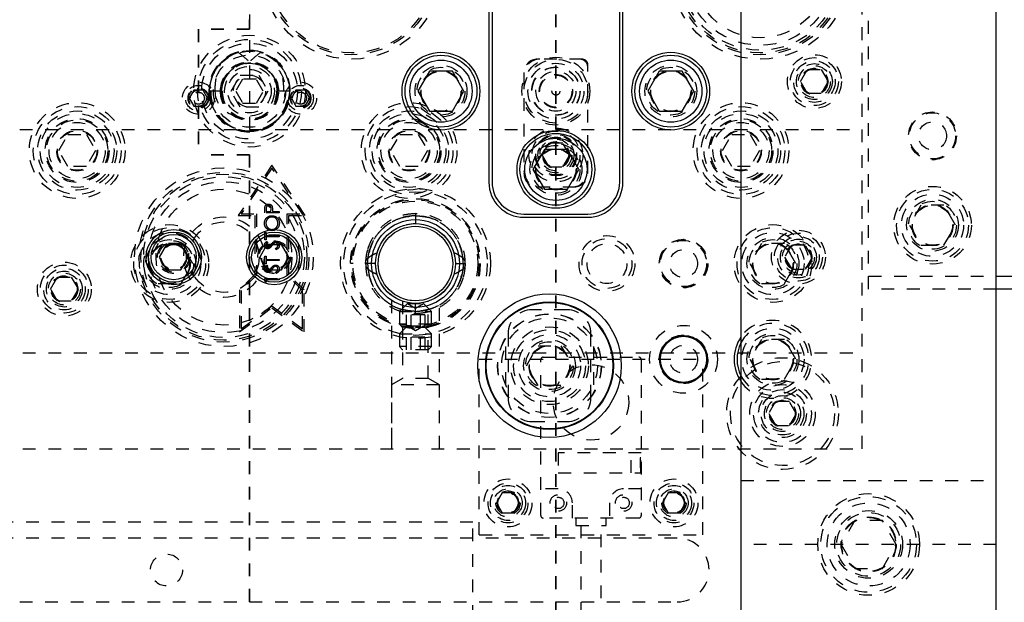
# Model space of a CAD drawing. Header units: inches. Extents: x 1772 to 2706, y -534 to -52.
# Tile 67 of 256: x 1911.48 to 1919.19, y -502.8 to -498.24. Entities that reach past the tile are written whole.
import ezdxf

# ---------------------------------------------------------------- set-up
doc = ezdxf.new("R2010")
doc.units = ezdxf.units.IN
doc.header["$LTSCALE"] = 0.5
doc.header["$MEASUREMENT"] = 0
doc.linetypes.add('HIDDEN', pattern=[0.225, 0.15, -0.075])
doc.linetypes.add('PHANTOM', pattern=[0.25, 0.125, -0.025, 0.025, -0.025, 0.025, -0.025])
doc.layers.add('SID-M-H', color=4, linetype='HIDDEN')
doc.layers.add('SID-M-S', color=105, linetype='Continuous')

msp = doc.modelspace()

# ---------------------------------------------------------------- linework, layer by layer
at = {"color": 7, "linetype": 'PHANTOM', "lineweight": 35}
for p, q in [((1913.27841, -486.04018), (1913.27841, -498.31653)), ((1915.67841, -495.60046), (1915.67841, -509.66186)), ((1913.27841, -498.31653), (1912.87841, -498.31653)), ((1912.87841, -498.31653), (1912.87841, -499.29978)), ((1913.27841, -499.29978), (1912.87841, -499.29978)), ((1913.27841, -499.29978), (1913.27841, -509.66186))]:
    msp.add_line(p, q, dxfattribs=at)
at = {"layer": 'SID-M-H'}
for p, q in [((1918.07841, -501.60102), (1918.07841, -494.10102)), ((1918.12841, -500.35102), (1918.12841, -495.35102)), ((1913.27841, -496.60102), (1913.27841, -499.10102)), ((1915.67841, -499.10102), (1915.67841, -496.60102)), ((1913.52943, -498.61242), (1913.4975, -498.57612)), ((1913.53952, -498.62666), (1913.52943, -498.61242)), ((1915.88591, -498.55102), (1915.53341, -498.55102)), ((1915.92841, -499.44602), (1915.92841, -498.59352)), ((1913.13407, -498.80102), (1913.20624, -498.67602)), ((1913.20624, -498.67602), (1913.35058, -498.67602)), ((1913.35058, -498.67602), (1913.42274, -498.80102)), ((1913.43671, -498.64955), (1913.44008, -498.65827)), ((1915.42841, -498.65602), (1915.42841, -499.44602)), ((1917.59515, -498.72602), (1917.64928, -498.63227)), ((1917.64928, -498.63227), (1917.75753, -498.63227)), ((1917.75753, -498.63227), (1917.81166, -498.72602)), ((1913.22428, -498.70727), (1913.17015, -498.80102)), ((1913.33253, -498.70727), (1913.22428, -498.70727)), ((1913.38666, -498.80102), (1913.33253, -498.70727)), ((1917.64928, -498.81977), (1917.59515, -498.72602)), ((1917.81166, -498.72602), (1917.75753, -498.81977)), ((1912.84232, -498.79352), (1912.80624, -498.85602)), ((1912.91449, -498.79352), (1912.84232, -498.79352)), ((1912.95058, -498.85602), (1912.91449, -498.79352)), ((1913.06456, -498.80102), (1912.95918, -498.80102)), ((1913.20624, -498.92602), (1913.13407, -498.80102)), ((1913.17015, -498.80102), (1913.22428, -498.89477)), ((1913.33253, -498.89477), (1913.38666, -498.80102)), ((1913.42274, -498.80102), (1913.35058, -498.92602)), ((1913.59763, -498.80102), (1913.49225, -498.80102)), ((1913.59238, -498.80102), (1913.59094, -498.77094)), ((1913.64232, -498.79352), (1913.60624, -498.85602)), ((1913.71449, -498.79352), (1913.64232, -498.79352)), ((1913.75058, -498.85602), (1913.71449, -498.79352)), ((1917.75753, -498.81977), (1917.64928, -498.81977)), ((1912.80624, -498.85602), (1912.84232, -498.91852)), ((1912.84232, -498.91852), (1912.91449, -498.91852)), ((1912.91449, -498.91852), (1912.95058, -498.85602)), ((1913.22428, -498.89477), (1913.33253, -498.89477)), ((1913.60624, -498.85602), (1913.64232, -498.91852)), ((1913.64232, -498.91852), (1913.71449, -498.91852)), ((1913.71449, -498.91852), (1913.75058, -498.85602)), ((1913.35058, -498.92602), (1913.20624, -498.92602)), ((1903.67841, -499.10102), (1918.07841, -499.10102)), ((1911.78407, -499.26602), (1911.85624, -499.14102)), ((1911.85624, -499.14102), (1912.00058, -499.14102)), ((1912.00058, -499.14102), (1912.07274, -499.26602)), ((1914.38407, -499.26602), (1914.45624, -499.14102)), ((1914.45624, -499.14102), (1914.60058, -499.14102)), ((1914.60058, -499.14102), (1914.67274, -499.26602)), ((1916.98407, -499.26602), (1917.05624, -499.14102)), ((1917.05624, -499.14102), (1917.20058, -499.14102)), ((1917.20058, -499.14102), (1917.27274, -499.26602)), ((1915.62428, -499.20727), (1915.57015, -499.30102)), ((1915.73253, -499.20727), (1915.62428, -499.20727)), ((1915.78666, -499.30102), (1915.73253, -499.20727)), ((1911.85624, -499.39102), (1911.78407, -499.26602)), ((1912.07274, -499.26602), (1912.00058, -499.39102)), ((1914.45624, -499.39102), (1914.38407, -499.26602)), ((1914.67274, -499.26602), (1914.60058, -499.39102)), ((1915.57015, -499.30102), (1915.62428, -499.39477)), ((1915.73253, -499.39477), (1915.78666, -499.30102)), ((1917.05624, -499.39102), (1916.98407, -499.26602)), ((1917.27274, -499.26602), (1917.20058, -499.39102)), ((1913.45341, -499.3813), (1913.19098, -499.77494)), ((1913.71583, -499.77494), (1913.45341, -499.3813)), ((1912.00058, -499.39102), (1911.85624, -499.39102)), ((1913.45341, -499.40294), (1913.21341, -499.76294)), ((1913.69341, -499.76294), (1913.45341, -499.40294)), ((1914.60058, -499.39102), (1914.45624, -499.39102)), ((1915.62428, -499.39477), (1915.73253, -499.39477)), ((1917.20058, -499.39102), (1917.05624, -499.39102)), ((1915.53341, -499.55102), (1915.82341, -499.55102)), ((1913.21341, -499.76294), (1913.33341, -499.76294)), ((1913.33341, -499.76294), (1913.33341, -500.24294)), ((1913.39824, -499.75357), (1913.39824, -499.73169)), ((1913.5098, -499.75357), (1913.39824, -499.75357)), ((1913.40968, -499.72316), (1913.40968, -499.74356)), ((1913.40968, -499.74356), (1913.44687, -499.74356)), ((1913.44687, -499.74356), (1913.44711, -499.72403)), ((1913.45831, -499.73558), (1913.45831, -499.74356)), ((1913.45831, -499.74356), (1913.5098, -499.74356)), ((1913.5098, -499.74356), (1913.5098, -499.75357)), ((1913.57341, -499.76294), (1913.69341, -499.76294)), ((1913.57341, -500.24294), (1913.57341, -499.76294)), ((1914.57841, -499.76037), (1914.57841, -499.83837)), ((1918.53834, -499.69502), (1918.44827, -499.85102)), ((1918.71847, -499.69502), (1918.53834, -499.69502)), ((1918.80854, -499.85102), (1918.71847, -499.69502)), ((1913.19098, -499.77494), (1913.32141, -499.77494)), ((1913.32141, -499.77494), (1913.32141, -500.23797)), ((1913.58541, -499.77494), (1913.71583, -499.77494)), ((1913.58541, -500.23797), (1913.58541, -499.77494)), ((1914.50847, -499.84542), (1914.56143, -499.83798)), ((1914.56143, -499.83798), (1914.58119, -499.83753)), ((1913.39824, -499.90804), (1913.40968, -499.90804)), ((1913.39824, -499.96668), (1913.39824, -499.90804)), ((1913.40968, -499.90804), (1913.40968, -499.93236)), ((1918.44827, -499.85102), (1918.53834, -500.00702)), ((1918.71847, -500.00702), (1918.80854, -499.85102)), ((1912.56334, -499.99502), (1912.47327, -500.15102)), ((1912.74347, -499.99502), (1912.56334, -499.99502)), ((1912.83354, -500.15102), (1912.74347, -499.99502)), ((1913.40968, -499.96668), (1913.39824, -499.96668)), ((1913.40968, -499.93236), (1913.5098, -499.93236)), ((1913.5098, -499.94237), (1913.40968, -499.94237)), ((1913.40968, -499.94237), (1913.40968, -499.96668)), ((1913.41426, -499.97813), (1913.42112, -499.98718)), ((1913.5098, -499.93236), (1913.5098, -499.94237)), ((1914.32806, -499.96374), (1914.32806, -499.96374)), ((1917.28834, -499.99502), (1917.19827, -500.15102)), ((1917.46847, -499.99502), (1917.28834, -499.99502)), ((1917.55854, -500.15102), (1917.46847, -499.99502)), ((1913.48828, -500.04249), (1913.48263, -500.03306)), ((1914.87709, -500.05578), (1914.89007, -500.11713)), ((1917.52428, -500.00727), (1917.47015, -500.10102)), ((1917.63253, -500.00727), (1917.52428, -500.00727)), ((1917.68666, -500.10102), (1917.63253, -500.00727)), ((1918.53834, -500.00702), (1918.71847, -500.00702)), ((1912.47327, -500.15102), (1912.56334, -500.30702)), ((1912.74347, -500.30702), (1912.83354, -500.15102)), ((1913.39824, -500.09398), (1913.40968, -500.09398)), ((1913.39824, -500.15262), (1913.39824, -500.09398)), ((1913.40968, -500.15262), (1913.39824, -500.15262)), ((1913.40968, -500.09398), (1913.40968, -500.11829)), ((1913.40968, -500.11829), (1913.5098, -500.11829)), ((1913.5098, -500.12831), (1913.40968, -500.12831)), ((1913.40968, -500.12831), (1913.40968, -500.15262)), ((1913.5098, -500.11829), (1913.5098, -500.12831)), ((1914.08921, -500.15102), (1914.07021, -500.15102)), ((1914.26587, -500.15103), (1914.20345, -500.15103)), ((1914.26491, -500.15102), (1914.26524, -500.13665)), ((1914.27224, -500.21841), (1914.26491, -500.15102)), ((1914.89007, -500.11713), (1914.89181, -500.15896)), ((1914.89095, -500.15102), (1914.95337, -500.15101)), ((1915.08661, -500.15102), (1915.08661, -500.15102)), ((1915.14091, -500.15102), (1915.14091, -500.15102)), ((1917.19827, -500.15102), (1917.28834, -500.30702)), ((1917.46847, -500.30702), (1917.55854, -500.15102)), ((1917.47015, -500.10102), (1917.52428, -500.19477)), ((1917.63253, -500.19477), (1917.68666, -500.10102)), ((1913.41426, -500.16406), (1913.42112, -500.17311)), ((1913.48828, -500.22843), (1913.48263, -500.219)), ((1914.27807, -500.24089), (1914.27224, -500.21841)), ((1917.52428, -500.19477), (1917.63253, -500.19477)), ((1911.72015, -500.35102), (1911.77428, -500.25727)), ((1911.77428, -500.25727), (1911.88253, -500.25727)), ((1911.88253, -500.25727), (1911.93666, -500.35102)), ((1912.56334, -500.30702), (1912.74347, -500.30702)), ((1913.32141, -500.23797), (1913.20141, -500.35797)), ((1913.33341, -500.24294), (1913.21341, -500.36294)), ((1913.39824, -500.26847), (1913.5098, -500.26847)), ((1913.39824, -500.2891), (1913.39824, -500.26847)), ((1913.40968, -500.29565), (1913.39824, -500.2891)), ((1913.40968, -500.27849), (1913.40968, -500.29565)), ((1913.5098, -500.27849), (1913.40968, -500.27849)), ((1913.5098, -500.26847), (1913.5098, -500.27849)), ((1913.69341, -500.36294), (1913.57341, -500.24294)), ((1913.70541, -500.35797), (1913.58541, -500.23797)), ((1917.28834, -500.30702), (1917.46847, -500.30702)), ((1918.12841, -500.25102), (1919.12841, -500.25102)), ((1911.77428, -500.44477), (1911.72015, -500.35102)), ((1911.93666, -500.35102), (1911.88253, -500.44477)), ((1913.20141, -500.35797), (1913.20141, -500.68694)), ((1913.21341, -500.36294), (1913.21341, -500.66294)), ((1913.69341, -500.66294), (1913.69341, -500.36294)), ((1913.70541, -500.68694), (1913.70541, -500.35797)), ((1919.12841, -500.35102), (1918.12841, -500.35102)), ((1911.88253, -500.44477), (1911.77428, -500.44477)), ((1914.39041, -500.43881), (1914.39041, -501.60102)), ((1914.51591, -500.46352), (1914.45341, -500.52602)), ((1914.47791, -500.44721), (1914.47791, -501.05079)), ((1914.51591, -500.46352), (1914.64091, -500.46352)), ((1914.51591, -500.46352), (1914.57841, -500.49961)), ((1914.62594, -500.4609), (1914.56358, -500.46417)), ((1914.57841, -500.49961), (1914.64091, -500.46352)), ((1914.57841, -500.54167), (1914.57841, -500.46367)), ((1914.70341, -500.52602), (1914.64091, -500.46352)), ((1914.67891, -501.05079), (1914.67891, -500.4473)), ((1914.76641, -501.60102), (1914.76641, -500.43881)), ((1913.20141, -500.68694), (1913.45341, -500.49794)), ((1913.21341, -500.66294), (1913.45341, -500.48294)), ((1913.45341, -500.48294), (1913.69341, -500.66294)), ((1913.45341, -500.49794), (1913.70541, -500.68694)), ((1914.45341, -500.52602), (1914.70341, -500.52602)), ((1914.45341, -500.52602), (1914.45341, -500.62652)), ((1914.70341, -500.62652), (1914.70341, -500.52602)), ((1915.76591, -500.51352), (1915.49091, -500.51352)), ((1914.65058, -500.5526), (1914.50624, -500.5526)), ((1914.50624, -500.5526), (1914.50624, -500.65102)), ((1914.54232, -500.5526), (1914.54232, -500.65102)), ((1914.61449, -500.5526), (1914.61449, -500.65102)), ((1914.65058, -500.5526), (1914.65058, -500.65102)), ((1914.70341, -500.62652), (1914.45341, -500.62652)), ((1914.45341, -500.62652), (1914.47791, -500.65102)), ((1914.51591, -500.63852), (1914.45341, -500.70102)), ((1914.67891, -500.65102), (1914.47791, -500.65102)), ((1914.51591, -500.63852), (1914.64091, -500.63852)), ((1914.51591, -500.63852), (1914.57841, -500.67461)), ((1914.57841, -500.67461), (1914.64091, -500.63852)), ((1914.70341, -500.70102), (1914.64091, -500.63852)), ((1914.67891, -500.65102), (1914.70341, -500.62652)), ((1914.45341, -500.70102), (1914.70341, -500.70102)), ((1914.45341, -500.70102), (1914.45341, -500.80152)), ((1914.65058, -500.7276), (1914.50624, -500.7276)), ((1914.50624, -500.7276), (1914.50624, -500.82602)), ((1914.54232, -500.7276), (1914.54232, -500.82602)), ((1914.61449, -500.7276), (1914.61449, -500.82602)), ((1914.65058, -500.7276), (1914.65058, -500.82602)), ((1914.70341, -500.80152), (1914.70341, -500.70102)), ((1915.30341, -500.70102), (1915.30341, -501.20102)), ((1915.95341, -501.20102), (1915.95341, -500.70102)), ((1917.28834, -500.74502), (1917.19827, -500.90102)), ((1917.46847, -500.74502), (1917.28834, -500.74502)), ((1917.55854, -500.90102), (1917.46847, -500.74502)), ((1914.70341, -500.80152), (1914.45341, -500.80152)), ((1914.45341, -500.80152), (1914.47791, -500.82602)), ((1914.67891, -500.82602), (1914.47791, -500.82602)), ((1914.67891, -500.82602), (1914.70341, -500.80152)), ((1915.28466, -500.80115), (1915.28466, -501.10089)), ((1915.44827, -500.95102), (1915.53834, -500.79502)), ((1915.53834, -500.79502), (1915.71847, -500.79502)), ((1915.71847, -500.79502), (1915.80854, -500.95102)), ((1915.97216, -500.80115), (1915.97216, -501.10089)), ((1901.70341, -500.85102), (1918.07841, -500.85102)), ((1915.07841, -500.90102), (1916.82841, -500.90102)), ((1915.07841, -502.27602), (1915.07841, -500.90102)), ((1915.55971, -502.12445), (1915.55971, -500.90397)), ((1915.5794, -500.88429), (1916.32743, -500.88429)), ((1916.34711, -500.90397), (1916.34711, -502.12445)), ((1916.82841, -502.27602), (1916.82841, -500.90102)), ((1917.19827, -500.90102), (1917.28834, -501.05702)), ((1917.46847, -501.05702), (1917.55854, -500.90102)), ((1915.53834, -501.10702), (1915.44827, -500.95102)), ((1915.80854, -500.95102), (1915.71847, -501.10702)), ((1914.47791, -501.05079), (1914.39091, -501.10102)), ((1914.67891, -501.05079), (1914.47791, -501.05079)), ((1914.76591, -501.10102), (1914.67891, -501.05079)), ((1917.28834, -501.05702), (1917.46847, -501.05702)), ((1914.76591, -501.10102), (1914.39091, -501.10102)), ((1914.39091, -501.10102), (1914.39091, -501.60102)), ((1914.76591, -501.60102), (1914.76591, -501.10102)), ((1915.71847, -501.10702), (1915.53834, -501.10702)), ((1917.39928, -501.23227), (1917.34515, -501.32602)), ((1917.50753, -501.23227), (1917.39928, -501.23227)), ((1917.56166, -501.32602), (1917.50753, -501.23227)), ((1915.49091, -501.38852), (1915.76591, -501.38852)), ((1917.34515, -501.32602), (1917.39928, -501.41977)), ((1917.50753, -501.41977), (1917.56166, -501.32602)), ((1917.39928, -501.41977), (1917.50753, -501.41977)), ((1901.70341, -501.60102), (1918.07841, -501.60102)), ((1916.34711, -501.63232), (1915.69751, -501.63232)), ((1915.69751, -501.63232), (1915.69751, -501.7898)), ((1916.26837, -501.7898), (1916.26837, -501.63232)), ((1916.33924, -501.67169), (1916.33924, -501.75043)), ((1916.34318, -501.67169), (1916.33924, -501.67169)), ((1916.34318, -501.7898), (1916.34318, -501.63232)), ((1916.33924, -501.75043), (1916.34318, -501.75043)), ((1915.69751, -501.7898), (1916.34711, -501.7898)), ((1917.12841, -501.85102), (1919.12841, -501.85102)), ((1915.69751, -501.91579), (1915.55971, -501.91579)), ((1916.34711, -501.91579), (1916.20932, -501.91579)), ((1915.2583, -501.9479), (1915.2132, -502.02602)), ((1915.34851, -501.9479), (1915.2583, -501.9479)), ((1915.39362, -502.02602), (1915.34851, -501.9479)), ((1916.5583, -501.9479), (1916.5132, -502.02602)), ((1916.64851, -501.9479), (1916.5583, -501.9479)), ((1916.69362, -502.02602), (1916.64851, -501.9479)), ((1915.2132, -502.02602), (1915.2583, -502.10415)), ((1915.34851, -502.10415), (1915.39362, -502.02602)), ((1915.80774, -502.14413), (1915.80774, -502.02602)), ((1916.09908, -502.02602), (1916.09908, -502.14413)), ((1916.5132, -502.02602), (1916.5583, -502.10415)), ((1916.64851, -502.10415), (1916.69362, -502.02602)), ((1915.2583, -502.10415), (1915.34851, -502.10415)), ((1916.32743, -502.14413), (1915.5794, -502.14413)), ((1915.8353, -502.14413), (1915.8353, -502.20319)), ((1916.07152, -502.20319), (1916.07152, -502.14413)), ((1916.5583, -502.10415), (1916.64851, -502.10415)), ((1915.02841, -502.17602), (1908.17841, -502.17602)), ((1915.02841, -502.92602), (1915.02841, -502.17602)), ((1915.8353, -502.20319), (1916.07152, -502.20319)), ((1915.87467, -502.20319), (1915.87467, -502.9721)), ((1916.03215, -502.9721), (1916.03215, -502.20319)), ((1918.02015, -502.16352), (1917.9119, -502.35102)), ((1918.23666, -502.16352), (1918.02015, -502.16352)), ((1918.34491, -502.35102), (1918.23666, -502.16352)), ((1916.62841, -502.30102), (1908.17841, -502.30102)), ((1915.07841, -502.27602), (1916.82841, -502.27602)), ((1919.12841, -502.35102), (1917.12841, -502.35102)), ((1917.9119, -502.35102), (1918.02015, -502.53852)), ((1918.23666, -502.53852), (1918.34491, -502.35102)), ((1918.02015, -502.53852), (1918.23666, -502.53852)), ((1903.67841, -502.80102), (1916.62841, -502.80102))]:
    msp.add_line(p, q, dxfattribs=at)
for centre, radius in [((1914.07841, -497.85102), 0.7), ((1914.07841, -497.85102), 0.665), ((1914.07841, -497.85102), 0.65), ((1917.27841, -497.85102), 0.7), ((1917.27841, -497.85102), 0.665), ((1917.27841, -497.85102), 0.65), ((1917.27841, -497.85102), 0.62992), ((1917.27841, -497.85102), 0.59055), ((1917.27841, -497.85102), 0.5315), ((1913.27841, -498.80102), 0.4375), ((1913.27841, -498.80102), 0.40625), ((1913.27841, -498.80102), 0.375), ((1913.27841, -498.80102), 0.3125), ((1913.27841, -498.80102), 0.2825), ((1915.67841, -498.80102), 0.26562), ((1917.70341, -498.72602), 0.211), ((1913.27841, -498.80102), 0.21909), ((1913.27841, -498.80102), 0.21875), ((1913.27841, -498.80102), 0.1953), ((1914.77841, -498.80102), 0.203), ((1915.67841, -498.80102), 0.25), ((1915.67841, -498.80102), 0.21875), ((1915.67841, -498.80102), 0.18906), ((1916.57841, -498.80102), 0.203), ((1917.70341, -498.72602), 0.1875), ((1917.70341, -498.72602), 0.1625), ((1917.70341, -498.72602), 0.1405), ((1917.70341, -498.72602), 0.125), ((1913.27841, -498.80102), 0.17), ((1913.27841, -498.80102), 0.126), ((1913.27841, -498.80102), 0.125), ((1914.77841, -498.80102), 0.1875), ((1914.77841, -498.80102), 0.16072), ((1914.77841, -498.80102), 0.16045), ((1914.77841, -498.80102), 0.15993), ((1914.77841, -498.80102), 0.15625), ((1915.67841, -498.80102), 0.1875), ((1915.67841, -498.80102), 0.15625), ((1915.67841, -498.80102), 0.13), ((1915.67841, -498.80102), 0.127), ((1915.67841, -498.80102), 0.126), ((1916.57841, -498.80102), 0.1875), ((1916.57841, -498.80102), 0.16072), ((1916.57841, -498.80102), 0.16045), ((1916.57841, -498.80102), 0.15993), ((1916.57841, -498.80102), 0.15625), ((1917.70341, -498.72602), 0.10497), ((1917.70341, -498.72602), 0.1047), ((1917.70341, -498.72602), 0.10418), ((1917.70341, -498.72602), 0.1005), ((1912.87841, -498.85602), 0.125), ((1912.87841, -498.85602), 0.1005), ((1913.67841, -498.85602), 0.125), ((1913.67841, -498.85602), 0.1005), ((1912.87841, -498.85602), 0.08068), ((1912.87841, -498.85602), 0.08006), ((1912.87841, -498.85602), 0.07603), ((1912.87841, -498.85602), 0.0625), ((1912.87841, -498.85602), 0.047), ((1912.87841, -498.85602), 0.0465), ((1913.67841, -498.85602), 0.08068), ((1913.67841, -498.85602), 0.08006), ((1913.67841, -498.85602), 0.07603), ((1913.67841, -498.85602), 0.0625), ((1913.67841, -498.85602), 0.047), ((1913.67841, -498.85602), 0.0465), ((1915.67841, -498.80102), 0.031), ((1911.92841, -499.26602), 0.375), ((1914.52841, -499.26602), 0.375), ((1917.12841, -499.26602), 0.375), ((1911.92841, -499.26602), 0.34375), ((1911.92841, -499.26602), 0.31), ((1911.92841, -499.26602), 0.28906), ((1914.52841, -499.26602), 0.34375), ((1914.52841, -499.26602), 0.31), ((1914.52841, -499.26602), 0.28906), ((1917.12841, -499.26602), 0.34375), ((1917.12841, -499.26602), 0.31), ((1917.12841, -499.26602), 0.28906), ((1918.62841, -499.15102), 0.1875), ((1918.62841, -499.15102), 0.1805), ((1911.92841, -499.26602), 0.25), ((1911.92841, -499.26602), 0.24), ((1911.92841, -499.26602), 0.22), ((1914.52841, -499.26602), 0.25), ((1914.52841, -499.26602), 0.24), ((1914.52841, -499.26602), 0.22), ((1917.12841, -499.26602), 0.25), ((1917.12841, -499.26602), 0.24), ((1917.12841, -499.26602), 0.22), ((1918.62841, -499.15102), 0.1095), ((1911.92841, -499.26602), 0.16), ((1911.92841, -499.26602), 0.155), ((1914.52841, -499.26602), 0.16), ((1914.52841, -499.26602), 0.155), ((1915.67841, -499.30102), 0.211), ((1915.67841, -499.30102), 0.1875), ((1915.67841, -499.30102), 0.1625), ((1915.67841, -499.30102), 0.15625), ((1917.12841, -499.26602), 0.16), ((1917.12841, -499.26602), 0.155), ((1915.67841, -499.41352), 0.203), ((1915.67841, -499.41352), 0.1875), ((1915.67841, -499.30102), 0.1405), ((1915.67841, -499.30102), 0.125), ((1915.67841, -499.30102), 0.10497), ((1915.67841, -499.30102), 0.1047), ((1915.67841, -499.30102), 0.10418), ((1915.67841, -499.30102), 0.1005), ((1915.67841, -499.41352), 0.16072), ((1915.67841, -499.41352), 0.16045), ((1915.67841, -499.41352), 0.15993), ((1915.67841, -499.41352), 0.15625), ((1913.07841, -500.10102), 0.7), ((1913.07841, -500.10102), 0.665), ((1913.07841, -500.10102), 0.65), ((1913.07841, -500.10102), 0.62992), ((1913.07841, -500.10102), 0.59055), ((1913.07841, -500.10102), 0.5315), ((1914.57841, -500.15102), 0.5875), ((1914.57841, -500.15102), 0.5625), ((1918.62841, -499.85102), 0.3045), ((1918.62841, -499.85102), 0.28125), ((1918.62841, -499.85102), 0.24375), ((1914.57841, -500.15102), 0.5082), ((1914.57841, -500.15102), 0.5), ((1914.57841, -500.15102), 0.4892), ((1918.62841, -499.85102), 0.203), ((1918.62841, -499.85102), 0.1875), ((1918.62841, -499.85102), 0.16072), ((1918.62841, -499.85102), 0.16045), ((1918.62841, -499.85102), 0.15993), ((1918.62841, -499.85102), 0.15625), ((1912.65341, -500.15102), 0.3045), ((1913.07841, -500.10102), 0.31496), ((1913.07841, -500.10102), 0.27559), ((1917.37841, -500.15102), 0.3045), ((1912.65341, -500.15102), 0.28125), ((1912.65341, -500.15102), 0.24375), ((1914.57841, -500.15102), 0.29167), ((1917.37841, -500.15102), 0.28125), ((1917.37841, -500.15102), 0.24375), ((1917.57841, -500.10102), 0.211), ((1917.57841, -500.10102), 0.1875), ((1912.65341, -500.15102), 0.203), ((1912.65341, -500.15102), 0.1875), ((1912.65341, -500.15102), 0.16072), ((1912.65341, -500.15102), 0.16045), ((1912.65341, -500.15102), 0.15993), ((1912.65341, -500.15102), 0.15625), ((1912.68471, -500.10102), 0.12795), ((1912.68471, -500.10102), 0.11811), ((1912.68471, -500.10102), 0.10289), ((1912.68471, -500.10102), 0.10262), ((1912.68471, -500.10102), 0.1021), ((1913.47211, -500.10102), 0.12795), ((1913.47211, -500.10102), 0.11811), ((1913.47211, -500.10102), 0.10289), ((1913.47211, -500.10102), 0.10262), ((1913.47211, -500.10102), 0.1021), ((1916.07841, -500.15102), 0.21875), ((1916.07841, -500.15102), 0.195), ((1916.07841, -500.15102), 0.15625), ((1916.67841, -500.15102), 0.19), ((1916.67841, -500.15102), 0.1875), ((1916.67841, -500.15102), 0.1805), ((1917.37841, -500.15102), 0.203), ((1917.37841, -500.15102), 0.1875), ((1917.37841, -500.15102), 0.16072), ((1917.37841, -500.15102), 0.16045), ((1917.37841, -500.15102), 0.15993), ((1917.37841, -500.15102), 0.15625), ((1917.57841, -500.10102), 0.1625), ((1917.57841, -500.10102), 0.1405), ((1917.57841, -500.10102), 0.125), ((1917.57841, -500.10102), 0.10497), ((1917.57841, -500.10102), 0.1047), ((1917.57841, -500.10102), 0.10418), ((1917.57841, -500.10102), 0.1005), ((1912.68471, -500.10102), 0.09843), ((1913.47211, -500.10102), 0.09843), ((1916.67841, -500.15102), 0.1095), ((1911.82841, -500.35102), 0.211), ((1911.82841, -500.35102), 0.1875), ((1911.82841, -500.35102), 0.1625), ((1911.82841, -500.35102), 0.1405), ((1911.82841, -500.35102), 0.125), ((1911.82841, -500.35102), 0.10497), ((1911.82841, -500.35102), 0.1047), ((1911.82841, -500.35102), 0.10418), ((1911.82841, -500.35102), 0.1005), ((1915.62841, -500.95102), 0.40625), ((1915.62841, -500.95102), 0.405), ((1915.62841, -500.95102), 0.375), ((1915.62841, -500.95102), 0.3045), ((1915.62841, -500.95102), 0.28125), ((1916.67841, -500.90102), 0.26565), ((1917.37841, -500.90102), 0.24375), ((1915.62841, -500.95102), 0.24375), ((1915.62841, -500.95102), 0.203), ((1915.62841, -500.95102), 0.1875), ((1916.67841, -500.90102), 0.19), ((1917.37841, -500.90102), 0.203), ((1917.37841, -500.90102), 0.1875), ((1917.37841, -500.90102), 0.16072), ((1917.37841, -500.90102), 0.16045), ((1917.37841, -500.90102), 0.15993), ((1917.37841, -500.90102), 0.15625), ((1915.62841, -500.95102), 0.16072), ((1915.62841, -500.95102), 0.16045), ((1915.62841, -500.95102), 0.15993), ((1915.62841, -500.95102), 0.15625), ((1916.67841, -500.90102), 0.1095), ((1917.45341, -501.32602), 0.4375), ((1917.45341, -501.32602), 0.4075), ((1915.95341, -501.23862), 0.29528), ((1917.45341, -501.32602), 0.25687), ((1917.45341, -501.32602), 0.22687), ((1917.45341, -501.32602), 0.1875), ((1917.45341, -501.32602), 0.16781), ((1917.45341, -501.32602), 0.1405), ((1917.45341, -501.32602), 0.125), ((1917.45341, -501.32602), 0.10497), ((1917.45341, -501.32602), 0.1047), ((1917.45341, -501.32602), 0.10418), ((1917.45341, -501.32602), 0.1005), ((1915.30341, -502.02602), 0.1875), ((1916.60341, -502.02602), 0.1875), ((1915.30341, -502.02602), 0.156), ((1915.30341, -502.02602), 0.137), ((1915.30341, -502.02602), 0.1105), ((1916.60341, -502.02602), 0.156), ((1916.60341, -502.02602), 0.137), ((1916.60341, -502.02602), 0.1105), ((1915.30341, -502.02602), 0.095), ((1915.30341, -502.02602), 0.08397), ((1915.30341, -502.02602), 0.0837), ((1915.30341, -502.02602), 0.08318), ((1915.30341, -502.02602), 0.0795), ((1915.69751, -502.02602), 0.06496), ((1915.69751, -502.02602), 0.0445), ((1916.20932, -502.02602), 0.06496), ((1916.20931, -502.02602), 0.0445), ((1916.60341, -502.02602), 0.095), ((1916.60341, -502.02602), 0.08397), ((1916.60341, -502.02602), 0.0837), ((1916.60341, -502.02602), 0.08318), ((1916.60341, -502.02602), 0.0795), ((1918.12841, -502.35102), 0.3985), ((1918.12841, -502.35102), 0.375), ((1918.12841, -502.35102), 0.325), ((1918.12841, -502.35102), 0.2655), ((1918.12841, -502.35102), 0.25), ((1918.12841, -502.35102), 0.21542), ((1918.12841, -502.35102), 0.21515), ((1918.12841, -502.35102), 0.21463), ((1918.12841, -502.35102), 0.21095), ((1912.62841, -502.55102), 0.125)]:
    msp.add_circle(centre, radius, dxfattribs=at)
for centre, radius, start, end in [((1913.27525, -498.79707), 0.31609, 32.888181, 180.71657), ((1913.28103, -498.79791), 0.31662, 359.437342, 180.562658), ((1913.27841, -498.80102), 0.31398, 45.748786, 0), ((1913.2767, -498.79973), 0.31227, 105.568366, 180.23692), ((1913.28184, -498.7972), 0.30938, 34.636909, 74.613276), ((1913.27341, -498.79874), 0.2241, 359.415867, 180.584133), ((1913.2834, -498.79874), 0.2241, 359.415867, 180.584133), ((1913.27699, -498.79955), 0.21769, 87.162512, 180.387827), ((1913.28142, -498.79728), 0.21551, 93.293524, 139.832751), ((1913.27982, -498.79955), 0.21769, 359.612173, 92.837488), ((1913.27539, -498.79728), 0.21551, 40.167249, 86.706476), ((1915.55341, -498.67602), 0.125, 90, 180), ((1915.53341, -498.65602), 0.105, 90, 180), ((1915.86591, -498.61352), 0.0625, 0, 90), ((1915.88591, -498.59352), 0.0425, 0, 90), ((1913.27578, -498.80413), 0.31662, 179.437342, 0.562658), ((1913.28103, -498.80413), 0.31662, 179.437342, 0.562658), ((1913.27341, -498.80395), 0.30899, 179.456328, 0.543672), ((1913.2834, -498.80395), 0.30899, 179.456328, 0.543672), ((1913.27341, -498.80331), 0.2241, 179.415867, 0.584133), ((1913.28265, -498.80138), 0.23334, 179.913067, 230.490868), ((1913.2834, -498.80331), 0.2241, 179.415867, 0.584133), ((1913.27578, -498.80323), 0.21648, 179.415867, 0.584133), ((1913.28103, -498.80323), 0.21648, 179.415867, 0.584133), ((1915.55341, -499.42602), 0.125, 180, 270), ((1915.53341, -499.44602), 0.105, 180, 270), ((1915.80341, -499.42602), 0.125, 270, 0), ((1915.82341, -499.44602), 0.105, 270, 0), ((1915.49091, -500.70102), 0.1875, 90, 180), ((1915.76591, -500.70102), 0.1875, 0, 90), ((1917.37841, -500.90102), 0.3045, 214.813164, 145.186836), ((1917.37841, -500.90102), 0.28125, 207.266044, 152.733956), ((1915.5794, -500.90397), 0.01969, 90, 180), ((1916.32743, -500.90397), 0.01969, 0, 90), ((1915.49091, -501.20102), 0.1875, 180, 270), ((1915.76591, -501.20102), 0.1875, 270, 0), ((1915.69751, -502.02602), 0.11024, 0, 90), ((1916.20932, -502.02602), 0.11024, 90, 180), ((1915.5794, -502.12445), 0.01969, 180, 270), ((1916.32743, -502.12445), 0.01969, 270, 0), ((1916.62841, -502.55102), 0.25, 270, 90)]:
    msp.add_arc(centre, radius, start, end, dxfattribs=at)
for centre, major_axis, ratio, start_param, end_param in [((1913.27716, -498.80102), (-0.31523, 0), 0.9870859, 5.4753657, 6.2831853), ((1913.27564, -498.80102), (-0.22186, 0), 0.9870859, 4.742154, 6.2831853), ((1913.28117, -498.80102), (0.22186, 0), 0.9870859, 0, 1.5410313), ((1913.27966, -498.80102), (0.31523, 0), 0.9870859, 0, 0.8078196), ((1913.27966, -498.80102), (-0.21785, 0), 0.9870859, 5.5572375, 6.2831853), ((1913.27716, -498.80102), (0.21785, 0), 0.9870859, 0, 0.7259478), ((1913.21734, -498.80102), (-0.20938, 0), 0.9386626, 0, 1.162481), ((1913.30292, -498.80102), (0.24913, 0), 0.9840293, 3.1415927, 3.9684223)]:
    msp.add_ellipse(centre, major_axis=major_axis, ratio=ratio, start_param=start_param, end_param=end_param, dxfattribs=at)
for points, knots in [([(1913.19289, -498.49892), (1913.21979, -498.52024), (1913.25283, -498.54645), (1913.28229, -498.57653), (1913.28777, -498.58213)], [0, 0, 0, 0, 0.8139762, 1, 1, 1, 1]), ([(1913.36392, -498.49892), (1913.33703, -498.52024), (1913.30398, -498.54645), (1913.27452, -498.57653), (1913.26904, -498.58213)], [0, 0, 0, 0, 0.8139762, 1, 1, 1, 1]), ([(1913.00796, -498.80102), (1913.01001, -498.76394), (1913.01414, -498.68904), (1913.0397, -498.61849), (1913.0526, -498.58286)], [0, 0, 0, 0, 0.49495649, 1, 1, 1, 1]), ([(1913.50421, -498.58286), (1913.52612, -498.6105), (1913.56993, -498.66576), (1913.5907, -498.74609), (1913.59208, -498.79111), (1913.59238, -498.80102)], [0, 0, 0, 0, 0.4382523, 0.8762788, 1, 1, 1, 1]), ([(1913.54885, -498.80102), (1913.54681, -498.76394), (1913.54268, -498.68904), (1913.51712, -498.61849), (1913.50421, -498.58286)], [0, 0, 0, 0, 0.4949565, 1, 1, 1, 1]), ([(1913.39991, -499.70628), (1913.40114, -499.70289), (1913.40359, -499.69612), (1913.41112, -499.68909), (1913.4197, -499.68541), (1913.42534, -499.68508), (1913.42816, -499.68492)], [0, 0, 0, 0, 0.279718, 0.5593326, 0.7794932, 1, 1, 1, 1]), ([(1913.42816, -499.68492), (1913.43184, -499.68518), (1913.43919, -499.68571), (1913.44814, -499.6913), (1913.45392, -499.6989), (1913.45562, -499.70442), (1913.45648, -499.70718)], [0, 0, 0, 0, 0.2800989, 0.5593238, 0.7794579, 1, 1, 1, 1]), ([(1913.39824, -499.73169), (1913.39822, -499.72692), (1913.3982, -499.71841), (1913.39939, -499.70999), (1913.39991, -499.70628)], [0, 0, 0, 0, 0.5603137, 1, 1, 1, 1]), ([(1913.42821, -499.69493), (1913.42501, -499.69544), (1913.42019, -499.6962), (1913.41516, -499.70031), (1913.4095, -499.70818), (1913.4096, -499.71651), (1913.40968, -499.72316)], [0, 0, 0, 0, 0.2489932, 0.3747701, 0.5004504, 1, 1, 1, 1]), ([(1913.44711, -499.72403), (1913.44711, -499.71724), (1913.44711, -499.70875), (1913.44159, -499.70048), (1913.43646, -499.69619), (1913.4315, -499.69543), (1913.42821, -499.69493)], [0, 0, 0, 0, 0.4996987, 0.6253044, 0.7510767, 1, 1, 1, 1]), ([(1913.45648, -499.70718), (1913.45714, -499.71246), (1913.45832, -499.72189), (1913.45831, -499.7314), (1913.45831, -499.73558)], [0, 0, 0, 0, 0.5596856, 1, 1, 1, 1]), ([(1914.57841, -499.76037), (1914.54479, -499.76294), (1914.48064, -499.76784), (1914.39477, -499.80282), (1914.32634, -499.8492), (1914.27513, -499.90194), (1914.23892, -499.95487), (1914.21523, -500.00429), (1914.20044, -500.04917), (1914.19156, -500.09391), (1914.18711, -500.12767), (1914.18832, -500.14765), (1914.18852, -500.1509)], [0, 0, 0, 0, 0.1642843, 0.3135734, 0.4477904, 0.5670794, 0.671348, 0.760539, 0.8346981, 0.9020185, 0.9840237, 1, 1, 1, 1]), ([(1914.96828, -500.15076), (1914.96789, -500.13416), (1914.96695, -500.09434), (1914.95188, -500.02936), (1914.92048, -499.95618), (1914.86793, -499.88343), (1914.79246, -499.81897), (1914.69332, -499.77065), (1914.61779, -499.7639), (1914.57841, -499.76037)], [0, 0, 0, 0, 0.0812569, 0.1949579, 0.3243989, 0.4696984, 0.6307018, 0.8074564, 1, 1, 1, 1]), ([(1913.39538, -499.83581), (1913.3963, -499.82707), (1913.39814, -499.8096), (1913.41394, -499.79002), (1913.4334, -499.77818), (1913.44711, -499.77703), (1913.45398, -499.77646)], [0, 0, 0, 0, 0.2797416, 0.5593369, 0.7795714, 1, 1, 1, 1]), ([(1913.45451, -499.89374), (1913.4459, -499.89271), (1913.42869, -499.89065), (1913.40908, -499.87538), (1913.3974, -499.85611), (1913.39605, -499.84258), (1913.39538, -499.83581)], [0, 0, 0, 0, 0.279731, 0.5593268, 0.7796805, 1, 1, 1, 1]), ([(1913.45395, -499.78647), (1913.44687, -499.78732), (1913.4327, -499.78904), (1913.41736, -499.80262), (1913.40842, -499.81868), (1913.40735, -499.82977), (1913.40682, -499.83532)], [0, 0, 0, 0, 0.2794657, 0.5588585, 0.7794794, 1, 1, 1, 1]), ([(1913.40682, -499.83532), (1913.40773, -499.84237), (1913.40954, -499.85646), (1913.42198, -499.87257), (1913.43779, -499.88222), (1913.44891, -499.88322), (1913.45447, -499.88373)], [0, 0, 0, 0, 0.27963534, 0.55934042, 0.77962708, 1, 1, 1, 1]), ([(1913.50122, -499.83532), (1913.5004, -499.82824), (1913.49877, -499.81408), (1913.48657, -499.79767), (1913.47068, -499.788), (1913.45953, -499.78698), (1913.45395, -499.78647)], [0, 0, 0, 0, 0.279813, 0.5593572, 0.7796358, 1, 1, 1, 1]), ([(1913.45398, -499.77646), (1913.46263, -499.77744), (1913.47994, -499.7794), (1913.49912, -499.7953), (1913.51091, -499.81452), (1913.51208, -499.82812), (1913.51266, -499.83492)], [0, 0, 0, 0, 0.2796248, 0.559352, 0.7795827, 1, 1, 1, 1]), ([(1913.45447, -499.88373), (1913.4615, -499.88288), (1913.47557, -499.88117), (1913.49072, -499.86768), (1913.49988, -499.85188), (1913.50077, -499.84084), (1913.50122, -499.83532)], [0, 0, 0, 0, 0.2794063, 0.559071, 0.7794588, 1, 1, 1, 1]), ([(1913.51266, -499.83492), (1913.5117, -499.84356), (1913.50979, -499.86085), (1913.49402, -499.88009), (1913.47487, -499.89194), (1913.4613, -499.89314), (1913.45451, -499.89374)], [0, 0, 0, 0, 0.27966329, 0.55935394, 0.77963639, 1, 1, 1, 1]), ([(1914.20345, -500.15101), (1914.20654, -500.11439), (1914.21272, -500.04111), (1914.26207, -499.9405), (1914.34002, -499.85336), (1914.44884, -499.78899), (1914.53522, -499.78028), (1914.57841, -499.77593)], [0, 0, 0, 0, 0.1866588, 0.3734284, 0.5601675, 0.7800825, 1, 1, 1, 1]), ([(1914.57841, -499.77593), (1914.54177, -499.77913), (1914.46851, -499.78552), (1914.36767, -499.83442), (1914.28101, -499.91289), (1914.21633, -500.02141), (1914.20774, -500.10782), (1914.20345, -500.15103)], [0, 0, 0, 0, 0.1867859, 0.3735113, 0.5602438, 0.7800974, 1, 1, 1, 1]), ([(1914.20593, -500.10737), (1914.21256, -500.07403), (1914.22584, -500.00731), (1914.27874, -499.91838), (1914.35585, -499.8425), (1914.45845, -499.78711), (1914.53842, -499.77966), (1914.57841, -499.77593)], [0, 0, 0, 0, 0.1866411, 0.3734192, 0.5601372, 0.7800682, 1, 1, 1, 1]), ([(1914.57841, -499.77593), (1914.54449, -499.77868), (1914.47667, -499.78417), (1914.38209, -499.82617), (1914.29809, -499.89428), (1914.23088, -499.9895), (1914.21431, -500.06808), (1914.20602, -500.10737)], [0, 0, 0, 0, 0.1867762, 0.3735154, 0.5602057, 0.7801315, 1, 1, 1, 1]), ([(1914.95337, -500.15101), (1914.95028, -500.11439), (1914.9441, -500.04111), (1914.89475, -499.9405), (1914.81679, -499.85336), (1914.70798, -499.78899), (1914.6216, -499.78028), (1914.57841, -499.77593)], [0, 0, 0, 0, 0.1866588, 0.3734284, 0.5601675, 0.7800825, 1, 1, 1, 1]), ([(1914.95089, -500.10737), (1914.94425, -500.07403), (1914.93097, -500.00731), (1914.87808, -499.91838), (1914.80096, -499.8425), (1914.69836, -499.78711), (1914.61839, -499.77966), (1914.57841, -499.77593)], [0, 0, 0, 0, 0.1866411, 0.3734192, 0.5601372, 0.7800682, 1, 1, 1, 1]), ([(1914.57841, -499.77593), (1914.61232, -499.77868), (1914.68015, -499.78417), (1914.77472, -499.82617), (1914.85873, -499.89428), (1914.92593, -499.9895), (1914.94251, -500.06808), (1914.95079, -500.10737)], [0, 0, 0, 0, 0.1867762, 0.3735154, 0.5602057, 0.7801315, 1, 1, 1, 1]), ([(1914.57841, -499.77593), (1914.61504, -499.77913), (1914.6883, -499.78552), (1914.78914, -499.83442), (1914.87581, -499.91289), (1914.94049, -500.02141), (1914.94907, -500.10782), (1914.95337, -500.15103)], [0, 0, 0, 0, 0.1867859, 0.3735113, 0.5602438, 0.7800974, 1, 1, 1, 1]), ([(1913.39538, -500.00785), (1913.39571, -500.00441), (1913.39637, -499.99754), (1913.40293, -499.98678), (1913.40996, -499.98141), (1913.41426, -499.97813)], [0, 0, 0, 0, 0.279791, 0.5594911, 1, 1, 1, 1]), ([(1913.42112, -499.98718), (1913.41873, -499.98911), (1913.41478, -499.99229), (1913.40997, -499.9975), (1913.40729, -500.00299), (1913.40698, -500.00697), (1913.40682, -500.00897)], [0, 0, 0, 0, 0.340415, 0.560463, 0.7801833, 1, 1, 1, 1]), ([(1913.44647, -500.00298), (1913.45165, -499.99598), (1913.45886, -499.98624), (1913.47229, -499.97795), (1913.47908, -499.97711), (1913.48247, -499.9767)], [0, 0, 0, 0, 0.5601366, 0.7802692, 1, 1, 1, 1]), ([(1913.47136, -499.99071), (1913.46768, -499.99415), (1913.46111, -500.00029), (1913.45588, -500.0076), (1913.45357, -500.01082)], [0, 0, 0, 0, 0.5595057, 1, 1, 1, 1]), ([(1913.48231, -499.98671), (1913.48009, -499.98699), (1913.47612, -499.98748), (1913.47282, -499.98972), (1913.47136, -499.99071)], [0, 0, 0, 0, 0.5590236, 1, 1, 1, 1]), ([(1913.50122, -500.00856), (1913.50091, -500.00557), (1913.50029, -499.99958), (1913.49581, -499.99224), (1913.48938, -499.98759), (1913.48467, -499.987), (1913.48231, -499.98671)], [0, 0, 0, 0, 0.280186, 0.5600563, 0.7801614, 1, 1, 1, 1]), ([(1913.48247, -499.9767), (1913.48703, -499.97732), (1913.49617, -499.97857), (1913.50587, -499.9875), (1913.5118, -499.99779), (1913.51237, -500.00497), (1913.51266, -500.00856)], [0, 0, 0, 0, 0.2791586, 0.5590843, 0.7794417, 1, 1, 1, 1]), ([(1913.42141, -500.03534), (1913.41745, -500.03485), (1913.40954, -500.03388), (1913.40092, -500.02628), (1913.39616, -500.01716), (1913.39564, -500.01095), (1913.39538, -500.00785)], [0, 0, 0, 0, 0.2795311, 0.5588327, 0.7793486, 1, 1, 1, 1]), ([(1913.40682, -500.00897), (1913.407, -500.01123), (1913.40735, -500.01575), (1913.41081, -500.02122), (1913.4156, -500.02477), (1913.41916, -500.02514), (1913.42094, -500.02533)], [0, 0, 0, 0, 0.28029896, 0.55983168, 0.77989964, 1, 1, 1, 1]), ([(1913.42094, -500.02533), (1913.4225, -500.0252), (1913.42562, -500.02494), (1913.43075, -500.02252), (1913.43361, -500.0197), (1913.43536, -500.01797)], [0, 0, 0, 0, 0.2799313, 0.5597794, 1, 1, 1, 1]), ([(1913.4384, -500.0291), (1913.43551, -500.03107), (1913.43034, -500.03459), (1913.42414, -500.03511), (1913.42141, -500.03534)], [0, 0, 0, 0, 0.5598216, 1, 1, 1, 1]), ([(1913.43536, -500.01797), (1913.4375, -500.01522), (1913.44131, -500.01031), (1913.44489, -500.00522), (1913.44647, -500.00298)], [0, 0, 0, 0, 0.55990578, 1, 1, 1, 1]), ([(1913.45357, -500.01082), (1913.451, -500.01446), (1913.44642, -500.02095), (1913.44085, -500.02661), (1913.4384, -500.0291)], [0, 0, 0, 0, 0.5604127, 1, 1, 1, 1]), ([(1913.48263, -500.03306), (1913.48772, -500.02974), (1913.49482, -500.02512), (1913.50048, -500.01567), (1913.50097, -500.01093), (1913.50122, -500.00856)], [0, 0, 0, 0, 0.5593206, 0.7797817, 1, 1, 1, 1]), ([(1913.51266, -500.00856), (1913.51225, -500.01269), (1913.51142, -500.02095), (1913.50301, -500.03366), (1913.49387, -500.03914), (1913.48828, -500.04249)], [0, 0, 0, 0, 0.279885, 0.5596773, 1, 1, 1, 1]), ([(1914.20335, -500.0434), (1914.20251, -500.04586), (1914.19724, -500.06132), (1914.19177, -500.09402), (1914.18705, -500.12766), (1914.18831, -500.14764), (1914.18851, -500.1509)], [0, 0, 0, 0, 0.0713569, 0.449441, 0.910068, 1, 1, 1, 1]), ([(1914.20587, -500.10736), (1914.21854, -500.09861), (1914.24117, -500.08297), (1914.26627, -500.07175), (1914.27731, -500.06681)], [0, 0, 0, 0, 0.559993, 1, 1, 1, 1]), ([(1914.95095, -500.10736), (1914.93828, -500.09861), (1914.91565, -500.08297), (1914.89055, -500.07175), (1914.8795, -500.06681)], [0, 0, 0, 0, 0.559993, 1, 1, 1, 1]), ([(1914.18776, -500.15102), (1914.1885, -500.14167), (1914.18983, -500.12501), (1914.20098, -500.11275), (1914.20587, -500.10736)], [0, 0, 0, 0, 0.5612126, 1, 1, 1, 1]), ([(1914.18776, -500.15102), (1914.1885, -500.16037), (1914.18983, -500.17703), (1914.20098, -500.1893), (1914.20587, -500.19468)], [0, 0, 0, 0, 0.5612126, 1, 1, 1, 1]), ([(1914.20345, -500.15101), (1914.20097, -500.15101), (1914.19602, -500.15101), (1914.18971, -500.15101), (1914.18858, -500.15101), (1914.18789, -500.15101)], [0, 0, 0, 0, 0.28087893, 0.56250419, 1, 1, 1, 1]), ([(1914.18853, -500.15129), (1914.18893, -500.16788), (1914.18987, -500.20771), (1914.20493, -500.27269), (1914.23633, -500.34586), (1914.28888, -500.41862), (1914.36435, -500.48307), (1914.4635, -500.53139), (1914.53903, -500.53815), (1914.57841, -500.54167)], [0, 0, 0, 0, 0.0812569, 0.1949579, 0.3243989, 0.4696984, 0.6307018, 0.8074564, 1, 1, 1, 1]), ([(1914.57841, -500.52611), (1914.54177, -500.52292), (1914.46851, -500.51652), (1914.36767, -500.46763), (1914.28101, -500.38915), (1914.21633, -500.28063), (1914.20774, -500.19422), (1914.20345, -500.15101)], [0, 0, 0, 0, 0.1867859, 0.3735113, 0.5602438, 0.7800974, 1, 1, 1, 1]), ([(1914.20345, -500.15103), (1914.20654, -500.18766), (1914.21272, -500.26093), (1914.26207, -500.36154), (1914.34002, -500.44868), (1914.44884, -500.51306), (1914.53522, -500.52176), (1914.57841, -500.52611)], [0, 0, 0, 0, 0.1866588, 0.3734284, 0.5601675, 0.7800825, 1, 1, 1, 1]), ([(1914.57841, -500.52611), (1914.61504, -500.52292), (1914.6883, -500.51652), (1914.78914, -500.46763), (1914.87581, -500.38915), (1914.94049, -500.28063), (1914.94907, -500.19422), (1914.95337, -500.15101)], [0, 0, 0, 0, 0.1867859, 0.3735113, 0.5602438, 0.7800974, 1, 1, 1, 1]), ([(1914.95337, -500.15103), (1914.95028, -500.18766), (1914.9441, -500.26093), (1914.89475, -500.36154), (1914.81679, -500.44868), (1914.70798, -500.51306), (1914.6216, -500.52176), (1914.57841, -500.52611)], [0, 0, 0, 0, 0.1866588, 0.3734284, 0.5601675, 0.7800825, 1, 1, 1, 1]), ([(1914.57841, -500.54167), (1914.61202, -500.5391), (1914.67618, -500.5342), (1914.76204, -500.49922), (1914.83048, -500.45285), (1914.88168, -500.4001), (1914.91789, -500.34717), (1914.94158, -500.29775), (1914.95637, -500.25288), (1914.96525, -500.20813), (1914.9697, -500.17438), (1914.96849, -500.1544), (1914.9683, -500.15114)], [0, 0, 0, 0, 0.1642843, 0.3135734, 0.4477904, 0.5670794, 0.671348, 0.760539, 0.8346981, 0.9020185, 0.9840237, 1, 1, 1, 1]), ([(1914.96906, -500.15102), (1914.96831, -500.14167), (1914.96698, -500.12501), (1914.95584, -500.11275), (1914.95095, -500.10736)], [0, 0, 0, 0, 0.5612126, 1, 1, 1, 1]), ([(1914.96906, -500.15102), (1914.96831, -500.16037), (1914.96698, -500.17703), (1914.95584, -500.1893), (1914.95095, -500.19468)], [0, 0, 0, 0, 0.5612126, 1, 1, 1, 1]), ([(1914.95337, -500.15103), (1914.95584, -500.15103), (1914.9608, -500.15103), (1914.9671, -500.15103), (1914.96823, -500.15103), (1914.96892, -500.15103)], [0, 0, 0, 0, 0.2808789, 0.5625042, 1, 1, 1, 1]), ([(1914.95347, -500.25864), (1914.9543, -500.25619), (1914.95957, -500.24072), (1914.96504, -500.20802), (1914.96977, -500.17438), (1914.96851, -500.1544), (1914.9683, -500.15114)], [0, 0, 0, 0, 0.0713569, 0.449441, 0.910068, 1, 1, 1, 1]), ([(1913.39538, -500.19379), (1913.39571, -500.19035), (1913.39637, -500.18348), (1913.40293, -500.17272), (1913.40996, -500.16735), (1913.41426, -500.16406)], [0, 0, 0, 0, 0.27979102, 0.55949108, 1, 1, 1, 1]), ([(1913.42141, -500.22127), (1913.41745, -500.22079), (1913.40954, -500.21982), (1913.40092, -500.21222), (1913.39616, -500.2031), (1913.39564, -500.19689), (1913.39538, -500.19379)], [0, 0, 0, 0, 0.2795311, 0.5588327, 0.7793486, 1, 1, 1, 1]), ([(1913.42112, -500.17311), (1913.41873, -500.17505), (1913.41478, -500.17823), (1913.40997, -500.18344), (1913.40729, -500.18892), (1913.40698, -500.19291), (1913.40682, -500.1949)], [0, 0, 0, 0, 0.340415, 0.560463, 0.7801833, 1, 1, 1, 1]), ([(1913.40682, -500.1949), (1913.407, -500.19717), (1913.40735, -500.20169), (1913.41081, -500.20716), (1913.4156, -500.21071), (1913.41916, -500.21108), (1913.42094, -500.21126)], [0, 0, 0, 0, 0.280299, 0.5598317, 0.7798996, 1, 1, 1, 1]), ([(1913.42094, -500.21126), (1913.4225, -500.21113), (1913.42562, -500.21087), (1913.43075, -500.20845), (1913.43361, -500.20563), (1913.43536, -500.20391)], [0, 0, 0, 0, 0.2799313, 0.5597794, 1, 1, 1, 1]), ([(1913.4384, -500.21504), (1913.43551, -500.21701), (1913.43034, -500.22053), (1913.42414, -500.22105), (1913.42141, -500.22127)], [0, 0, 0, 0, 0.5598216, 1, 1, 1, 1]), ([(1913.43536, -500.20391), (1913.4375, -500.20116), (1913.44131, -500.19624), (1913.44489, -500.19115), (1913.44647, -500.18891)], [0, 0, 0, 0, 0.5599058, 1, 1, 1, 1]), ([(1913.45357, -500.19676), (1913.451, -500.2004), (1913.44642, -500.20689), (1913.44085, -500.21255), (1913.4384, -500.21504)], [0, 0, 0, 0, 0.5604127, 1, 1, 1, 1]), ([(1913.44647, -500.18891), (1913.45165, -500.18192), (1913.45886, -500.17218), (1913.47229, -500.16388), (1913.47908, -500.16305), (1913.48247, -500.16263)], [0, 0, 0, 0, 0.5601366, 0.7802692, 1, 1, 1, 1]), ([(1913.47136, -500.17665), (1913.46768, -500.18008), (1913.46111, -500.18623), (1913.45588, -500.19354), (1913.45357, -500.19676)], [0, 0, 0, 0, 0.5595057, 1, 1, 1, 1]), ([(1913.48231, -500.17264), (1913.48009, -500.17292), (1913.47612, -500.17342), (1913.47282, -500.17566), (1913.47136, -500.17665)], [0, 0, 0, 0, 0.5590236, 1, 1, 1, 1]), ([(1913.50122, -500.1945), (1913.50091, -500.19151), (1913.50029, -500.18552), (1913.49581, -500.17818), (1913.48938, -500.17353), (1913.48467, -500.17294), (1913.48231, -500.17264)], [0, 0, 0, 0, 0.280186, 0.5600563, 0.7801614, 1, 1, 1, 1]), ([(1913.48247, -500.16263), (1913.48703, -500.16326), (1913.49617, -500.16451), (1913.50587, -500.17344), (1913.5118, -500.18373), (1913.51237, -500.19091), (1913.51266, -500.1945)], [0, 0, 0, 0, 0.2791586, 0.5590843, 0.7794417, 1, 1, 1, 1]), ([(1913.48263, -500.219), (1913.48772, -500.21568), (1913.49482, -500.21106), (1913.50048, -500.20161), (1913.50097, -500.19687), (1913.50122, -500.1945)], [0, 0, 0, 0, 0.5593206, 0.7797817, 1, 1, 1, 1]), ([(1913.51266, -500.1945), (1913.51225, -500.19863), (1913.51142, -500.20688), (1913.50301, -500.2196), (1913.49387, -500.22508), (1913.48828, -500.22843)], [0, 0, 0, 0, 0.279885, 0.5596773, 1, 1, 1, 1]), ([(1914.20587, -500.19468), (1914.21854, -500.20344), (1914.24117, -500.21908), (1914.26627, -500.23029), (1914.27731, -500.23523)], [0, 0, 0, 0, 0.559993, 1, 1, 1, 1]), ([(1914.20593, -500.19467), (1914.21256, -500.22802), (1914.22584, -500.29473), (1914.27874, -500.38366), (1914.35585, -500.45955), (1914.45845, -500.51493), (1914.53842, -500.52239), (1914.57841, -500.52611)], [0, 0, 0, 0, 0.1866411, 0.3734192, 0.5601372, 0.7800682, 1, 1, 1, 1]), ([(1914.57841, -500.52611), (1914.54449, -500.52337), (1914.47667, -500.51788), (1914.38209, -500.47587), (1914.29809, -500.40776), (1914.23088, -500.31255), (1914.21431, -500.23396), (1914.20602, -500.19467)], [0, 0, 0, 0, 0.1867762, 0.3735154, 0.5602057, 0.7801315, 1, 1, 1, 1]), ([(1914.57841, -500.52611), (1914.61232, -500.52337), (1914.68015, -500.51788), (1914.77472, -500.47587), (1914.85873, -500.40776), (1914.92593, -500.31255), (1914.94251, -500.23396), (1914.95079, -500.19467)], [0, 0, 0, 0, 0.1867762, 0.3735154, 0.5602057, 0.7801315, 1, 1, 1, 1]), ([(1914.95089, -500.19467), (1914.94425, -500.22802), (1914.93097, -500.29473), (1914.87808, -500.38366), (1914.80096, -500.45955), (1914.69836, -500.51493), (1914.61839, -500.52239), (1914.57841, -500.52611)], [0, 0, 0, 0, 0.1866411, 0.3734192, 0.5601372, 0.7800682, 1, 1, 1, 1]), ([(1914.95095, -500.19468), (1914.93828, -500.20344), (1914.91565, -500.21908), (1914.89055, -500.23029), (1914.8795, -500.23523)], [0, 0, 0, 0, 0.559993, 1, 1, 1, 1])]:
    msp.add_open_spline(points, degree=3, knots=knots, dxfattribs=at)
at = {"layer": 'SID-M-S'}
for p, q in [((1917.12841, -488.35102), (1917.12841, -507.35102)), ((1919.12841, -507.35102), (1919.12841, -488.35102)), ((1915.15341, -496.18852), (1915.15341, -499.51352)), ((1915.17841, -496.18852), (1915.17841, -499.51352)), ((1916.17841, -499.51352), (1916.17841, -496.18852)), ((1916.20341, -499.51352), (1916.20341, -496.18852)), ((1914.68834, -498.64502), (1914.59827, -498.80102)), ((1914.86847, -498.64502), (1914.68834, -498.64502)), ((1914.95854, -498.80102), (1914.86847, -498.64502)), ((1916.48834, -498.64502), (1916.39827, -498.80102)), ((1916.66847, -498.64502), (1916.48834, -498.64502)), ((1916.75854, -498.80102), (1916.66847, -498.64502)), ((1914.59827, -498.80102), (1914.68834, -498.95702)), ((1914.86847, -498.95702), (1914.95854, -498.80102)), ((1916.39827, -498.80102), (1916.48834, -498.95702)), ((1916.66847, -498.95702), (1916.75854, -498.80102)), ((1914.68834, -498.95702), (1914.86847, -498.95702)), ((1916.48834, -498.95702), (1916.66847, -498.95702)), ((1915.58834, -499.25752), (1915.49827, -499.41352)), ((1915.76847, -499.25752), (1915.58834, -499.25752)), ((1915.85854, -499.41352), (1915.76847, -499.25752)), ((1915.49827, -499.41352), (1915.58834, -499.56952)), ((1915.76847, -499.56952), (1915.85854, -499.41352)), ((1915.58834, -499.56952), (1915.76847, -499.56952)), ((1915.42841, -499.76352), (1915.92841, -499.76352)), ((1915.42841, -499.78852), (1915.92841, -499.78852)), ((1912.62788, -500.0026), (1912.57105, -500.10102)), ((1912.74153, -500.0026), (1912.62788, -500.0026)), ((1912.79836, -500.10102), (1912.74153, -500.0026)), ((1913.41528, -500.0026), (1913.35846, -500.10102)), ((1913.52893, -500.0026), (1913.41528, -500.0026)), ((1913.58576, -500.10102), (1913.52893, -500.0026)), ((1912.57105, -500.10102), (1912.62788, -500.19945)), ((1912.74153, -500.19945), (1912.79836, -500.10102)), ((1913.35846, -500.10102), (1913.41528, -500.19945)), ((1913.52893, -500.19945), (1913.58576, -500.10102)), ((1912.62788, -500.19945), (1912.74153, -500.19945)), ((1913.41528, -500.19945), (1913.52893, -500.19945)), ((1919.12841, -500.25102), (1925.12841, -500.25102)), ((1925.02841, -500.35102), (1919.12841, -500.35102))]:
    msp.add_line(p, q, dxfattribs=at)
for centre, radius in [((1914.77841, -498.80102), 0.3045), ((1914.77841, -498.80102), 0.28125), ((1916.57841, -498.80102), 0.3045), ((1916.57841, -498.80102), 0.28125), ((1914.77841, -498.80102), 0.24375), ((1916.57841, -498.80102), 0.24375), ((1915.67841, -499.41352), 0.3045), ((1915.67841, -499.41352), 0.28125), ((1915.67841, -499.41352), 0.24375), ((1914.57841, -500.15102), 0.34375), ((1914.57841, -500.15102), 0.31265), ((1914.57841, -500.15102), 0.3125), ((1912.68471, -500.10102), 0.21654), ((1912.68471, -500.10102), 0.19685), ((1912.68471, -500.10102), 0.17717), ((1913.47211, -500.10102), 0.21654), ((1913.47211, -500.10102), 0.19685), ((1913.47211, -500.10102), 0.17717), ((1914.57841, -500.15102), 0.29167), ((1915.62841, -500.95102), 0.5625), ((1915.62841, -500.95102), 0.5), ((1915.62841, -500.95102), 0.495), ((1916.67841, -500.90102), 0.1875), ((1916.67841, -500.90102), 0.1805)]:
    msp.add_circle(centre, radius, dxfattribs=at)
for centre, radius, start, end in [((1915.42841, -499.51352), 0.275, 180, 270), ((1915.42841, -499.51352), 0.25, 180, 270), ((1915.92841, -499.51352), 0.25, 270, 0), ((1915.92841, -499.51352), 0.275, 270, 0), ((1917.37841, -500.90102), 0.3045, 145.186836, 214.813164), ((1917.37841, -500.90102), 0.28125, 152.733956, 207.266044)]:
    msp.add_arc(centre, radius, start, end, dxfattribs=at)

doc.saveas('drawing.dxf')
